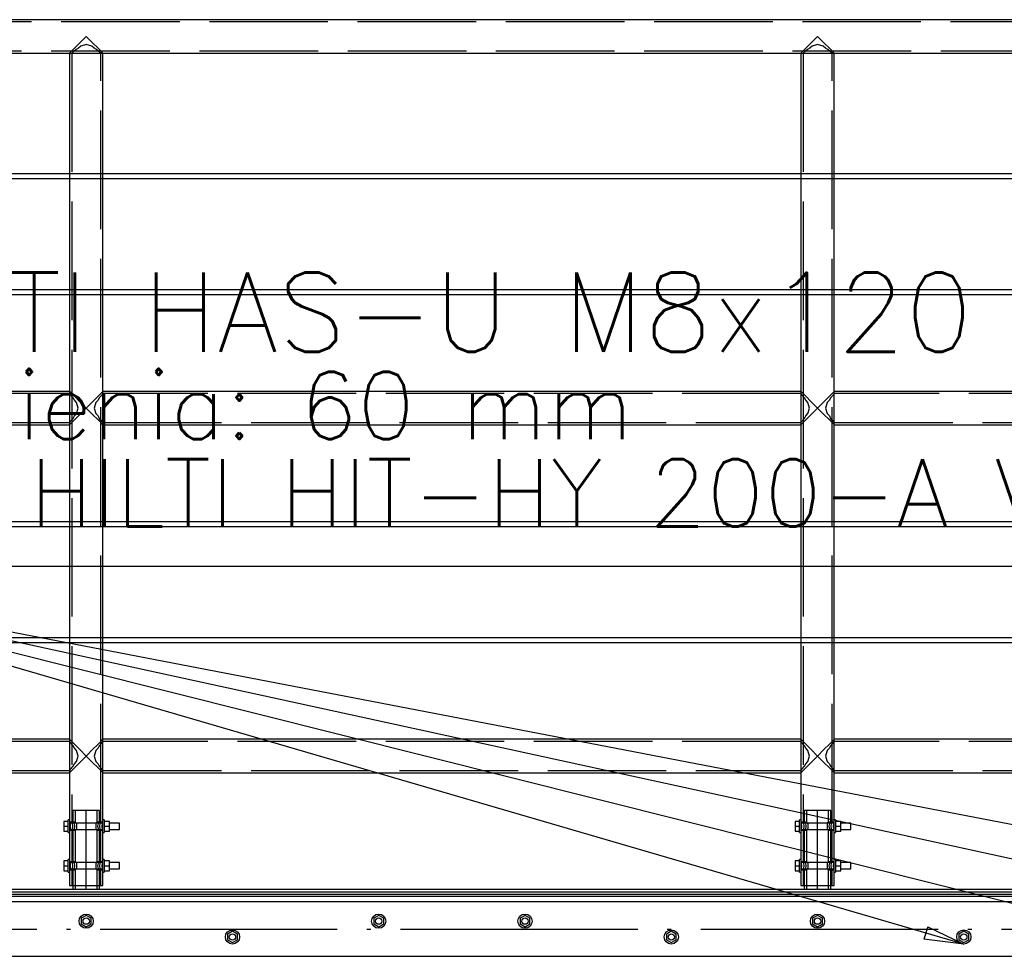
# Paper-space layout '450x700' of a CAD drawing. Header units: millimetres. Extents: x 0 to 420, y 0 to 695.
# Tile 18 of 86: x 228 to 253, y 252 to 276. Entities that reach past the tile are written whole.
import ezdxf

# ---------------------------------------------------------------- set-up
doc = ezdxf.new("R2010")
doc.units = ezdxf.units.MM
doc.linetypes.add('ACAD_ISO02W100', pattern=[15, 12, -3])
doc.linetypes.add('ACAD_ISO04W100', pattern=[30, 24, -3, 0, -3])
doc.layers.get('0').update_dxf_attribs({"linetype": 'CONTINUOUS'})
doc.styles.add('Simplex.shx', font='simplex.shx', dxfattribs={"height": 2})

psp = doc.layouts.new('450x700')

# ---------------------------------------------------------------- linework, layer by layer
at = {"linetype": 'Continuous', "ltscale": 0.25}
for p, q in [((359.933, 275.852), (44.585, 275.852)), ((229.847, 275.265), (229.71, 275.128)), ((230.009, 275.428), (229.847, 275.265)), ((230.171, 275.265), (230.009, 275.428)), ((230.309, 275.128), (230.172, 275.265)), ((248.347, 275.265), (248.21, 275.128)), ((248.509, 275.428), (248.347, 275.265)), ((248.671, 275.265), (248.509, 275.428)), ((248.809, 275.128), (248.672, 275.265)), ((211.933, 275.004), (229.585, 275.004)), ((229.618, 275.036), (229.585, 275.004)), ((229.585, 275.004), (229.585, 271.954)), ((229.71, 275.128), (229.618, 275.036)), ((230.401, 275.036), (230.309, 275.128)), ((230.433, 275.004), (230.401, 275.036)), ((230.433, 275.004), (248.085, 275.004)), ((230.433, 271.954), (230.433, 275.004)), ((248.118, 275.036), (248.085, 275.004)), ((248.085, 275.004), (248.085, 271.954)), ((248.21, 275.128), (248.118, 275.036)), ((248.901, 275.036), (248.809, 275.128)), ((248.933, 275.004), (248.901, 275.036)), ((248.933, 275.004), (266.585, 275.004)), ((248.933, 271.954), (248.933, 275.004)), ((229.585, 271.954), (211.933, 271.954)), ((211.933, 271.834), (229.585, 271.834)), ((229.585, 271.834), (229.585, 269.021)), ((248.085, 271.954), (230.433, 271.954)), ((230.433, 271.834), (248.085, 271.834)), ((230.433, 269.021), (230.433, 271.834)), ((248.085, 271.834), (248.085, 269.021)), ((266.585, 271.954), (248.933, 271.954)), ((248.933, 271.834), (266.585, 271.834)), ((248.933, 269.021), (248.933, 271.834)), ((229.585, 269.021), (211.933, 269.021)), ((248.085, 269.021), (230.433, 269.021)), ((266.585, 269.021), (248.933, 269.021)), ((211.933, 268.901), (229.585, 268.901)), ((229.585, 268.901), (229.585, 266.452)), ((230.433, 268.901), (248.085, 268.901)), ((230.433, 266.452), (230.433, 268.901)), ((248.085, 268.901), (248.085, 266.452)), ((248.933, 268.901), (266.585, 268.901)), ((248.933, 266.452), (248.933, 268.901)), ((229.585, 266.452), (211.933, 266.452)), ((229.618, 266.419), (229.585, 266.452)), ((229.709, 266.327), (229.618, 266.419)), ((229.847, 266.19), (229.709, 266.327)), ((230.172, 266.19), (230.309, 266.327)), ((230.309, 266.327), (230.401, 266.419)), ((230.401, 266.419), (230.433, 266.452)), ((248.085, 266.452), (230.433, 266.452)), ((248.085, 266.452), (248.118, 266.419)), ((248.118, 266.419), (248.21, 266.327)), ((248.21, 266.327), (248.347, 266.19)), ((248.809, 266.327), (248.672, 266.19)), ((248.901, 266.419), (248.809, 266.327)), ((248.933, 266.452), (248.901, 266.419)), ((266.585, 266.452), (248.933, 266.452)), ((230.009, 266.028), (229.847, 266.19)), ((229.847, 265.865), (230.009, 266.028)), ((230.172, 266.19), (230.009, 266.028)), ((230.009, 266.028), (230.172, 265.865)), ((248.509, 266.028), (248.347, 266.19)), ((248.347, 265.865), (248.509, 266.028)), ((248.672, 266.19), (248.509, 266.028)), ((248.509, 266.028), (248.672, 265.865)), ((229.709, 265.728), (229.847, 265.865)), ((230.309, 265.728), (230.172, 265.865)), ((248.347, 265.865), (248.21, 265.728)), ((248.672, 265.865), (248.809, 265.728)), ((211.933, 265.604), (229.585, 265.604)), ((229.585, 265.604), (229.618, 265.636)), ((229.585, 265.604), (229.585, 263.154)), ((229.618, 265.636), (229.709, 265.728)), ((230.401, 265.636), (230.309, 265.728)), ((230.433, 265.604), (230.401, 265.636)), ((230.433, 265.604), (248.085, 265.604)), ((230.433, 263.154), (230.433, 265.604)), ((248.118, 265.636), (248.085, 265.604)), ((248.085, 265.604), (248.085, 263.154)), ((248.21, 265.728), (248.118, 265.636)), ((248.809, 265.728), (248.901, 265.636)), ((248.901, 265.636), (248.933, 265.604)), ((248.933, 265.604), (266.585, 265.604)), ((248.933, 263.154), (248.933, 265.604)), ((229.585, 263.154), (211.933, 263.154)), ((211.933, 263.034), (229.585, 263.034)), ((229.585, 263.034), (229.585, 260.221)), ((248.085, 263.154), (230.433, 263.154)), ((230.433, 263.034), (248.085, 263.034)), ((230.433, 260.221), (230.433, 263.034)), ((248.085, 263.034), (248.085, 260.221)), ((266.585, 263.154), (248.933, 263.154)), ((248.933, 263.034), (266.585, 263.034)), ((248.933, 260.221), (248.933, 263.034)), ((229.585, 260.221), (211.933, 260.221)), ((211.933, 260.101), (229.585, 260.101)), ((229.585, 260.101), (229.585, 257.652)), ((248.085, 260.221), (230.433, 260.221)), ((230.433, 260.101), (248.085, 260.101)), ((230.433, 257.652), (230.433, 260.101)), ((248.085, 260.101), (248.085, 257.652)), ((266.585, 260.221), (248.933, 260.221)), ((248.933, 260.101), (266.585, 260.101)), ((248.933, 257.652), (248.933, 260.101)), ((229.585, 257.652), (211.933, 257.652)), ((229.585, 257.652), (229.618, 257.619)), ((229.618, 257.619), (229.71, 257.527)), ((230.309, 257.527), (230.401, 257.619)), ((230.401, 257.619), (230.433, 257.652)), ((248.085, 257.652), (230.433, 257.652)), ((248.085, 257.652), (248.118, 257.619)), ((248.118, 257.619), (248.21, 257.527)), ((248.901, 257.619), (248.809, 257.527)), ((248.933, 257.652), (248.901, 257.619)), ((266.585, 257.652), (248.933, 257.652)), ((229.71, 257.527), (229.847, 257.39)), ((230.009, 257.228), (229.847, 257.39)), ((230.172, 257.39), (230.009, 257.228)), ((230.172, 257.39), (230.309, 257.527)), ((248.21, 257.527), (248.347, 257.39)), ((248.509, 257.228), (248.347, 257.39)), ((248.672, 257.39), (248.509, 257.228)), ((248.809, 257.527), (248.672, 257.39)), ((229.709, 256.928), (229.847, 257.065)), ((229.847, 257.065), (230.009, 257.228)), ((230.009, 257.228), (230.172, 257.065)), ((230.172, 257.065), (230.309, 256.928)), ((248.347, 257.065), (248.21, 256.928)), ((248.347, 257.065), (248.509, 257.228)), ((248.509, 257.228), (248.672, 257.065)), ((248.672, 257.065), (248.809, 256.928)), ((211.933, 256.804), (229.585, 256.804)), ((229.585, 256.804), (229.618, 256.836)), ((229.585, 256.804), (229.585, 255.612)), ((229.618, 256.836), (229.709, 256.928)), ((230.309, 256.928), (230.401, 256.836)), ((230.401, 256.836), (230.433, 256.804)), ((230.433, 256.804), (248.085, 256.804)), ((230.433, 255.612), (230.433, 256.804)), ((248.118, 256.836), (248.085, 256.804)), ((248.085, 256.804), (248.085, 255.612)), ((248.21, 256.928), (248.118, 256.836)), ((248.809, 256.928), (248.901, 256.836)), ((248.901, 256.836), (248.933, 256.804)), ((248.933, 256.804), (266.585, 256.804)), ((248.933, 255.612), (248.933, 256.804)), ((229.553, 255.576), (229.447, 255.576)), ((229.447, 255.576), (229.447, 255.452)), ((229.585, 255.612), (229.553, 255.612)), ((229.553, 255.609), (229.553, 255.612)), ((229.553, 255.599), (229.553, 255.609)), ((229.553, 255.585), (229.553, 255.599)), ((229.553, 255.565), (229.553, 255.585)), ((229.553, 255.541), (229.553, 255.565)), ((229.585, 255.612), (229.585, 255.609)), ((229.585, 255.609), (229.585, 255.599)), ((229.585, 255.599), (229.585, 255.585)), ((229.585, 255.585), (229.585, 255.565)), ((229.585, 255.565), (229.585, 255.541)), ((229.585, 255.552), (229.599, 255.522)), ((230.419, 255.522), (230.433, 255.552)), ((230.465, 255.612), (230.433, 255.612)), ((230.433, 255.609), (230.433, 255.612)), ((230.433, 255.599), (230.433, 255.609)), ((230.433, 255.585), (230.433, 255.599)), ((230.433, 255.565), (230.433, 255.585)), ((230.433, 255.541), (230.433, 255.565)), ((230.465, 255.612), (230.465, 255.609)), ((230.465, 255.609), (230.465, 255.599)), ((230.465, 255.599), (230.465, 255.585)), ((230.465, 255.585), (230.465, 255.565)), ((230.601, 255.576), (230.465, 255.576)), ((230.465, 255.565), (230.465, 255.541)), ((230.601, 255.452), (230.601, 255.576)), ((248.053, 255.576), (247.947, 255.576)), ((247.947, 255.576), (247.947, 255.452)), ((248.085, 255.612), (248.053, 255.612)), ((248.053, 255.609), (248.053, 255.612)), ((248.053, 255.599), (248.053, 255.609)), ((248.053, 255.585), (248.053, 255.599)), ((248.053, 255.565), (248.053, 255.585)), ((248.053, 255.541), (248.053, 255.565)), ((248.085, 255.612), (248.085, 255.609)), ((248.085, 255.609), (248.085, 255.599)), ((248.085, 255.599), (248.085, 255.585)), ((248.085, 255.585), (248.085, 255.565)), ((248.085, 255.565), (248.085, 255.541)), ((248.085, 255.552), (248.099, 255.522)), ((248.919, 255.522), (248.933, 255.552)), ((248.965, 255.612), (248.933, 255.612)), ((248.933, 255.609), (248.933, 255.612)), ((248.933, 255.599), (248.933, 255.609)), ((248.933, 255.585), (248.933, 255.599)), ((248.933, 255.565), (248.933, 255.585)), ((248.933, 255.541), (248.933, 255.565)), ((248.965, 255.612), (248.965, 255.609)), ((248.965, 255.609), (248.965, 255.599)), ((248.965, 255.599), (248.965, 255.585)), ((248.965, 255.585), (248.965, 255.565)), ((249.101, 255.576), (248.965, 255.576)), ((248.965, 255.565), (248.965, 255.541)), ((249.101, 255.452), (249.101, 255.576)), ((229.447, 255.452), (229.553, 255.452)), ((229.447, 255.452), (229.447, 255.327)), ((229.447, 255.327), (229.553, 255.327)), ((229.553, 255.513), (229.553, 255.541)), ((229.553, 255.483), (229.553, 255.513)), ((229.553, 255.452), (229.553, 255.483)), ((229.553, 255.42), (229.553, 255.452)), ((229.553, 255.39), (229.553, 255.42)), ((229.553, 255.363), (229.553, 255.39)), ((229.553, 255.339), (229.553, 255.363)), ((229.553, 255.319), (229.553, 255.339)), ((229.553, 255.304), (229.553, 255.319)), ((229.553, 255.295), (229.553, 255.304)), ((229.585, 255.541), (229.585, 255.513)), ((229.595, 255.532), (229.585, 255.532)), ((229.585, 255.513), (229.585, 255.483)), ((229.585, 255.483), (229.585, 255.452)), ((229.585, 255.452), (229.585, 255.42)), ((229.585, 255.42), (229.585, 255.39)), ((229.585, 255.39), (229.585, 255.363)), ((229.599, 255.381), (229.585, 255.352)), ((229.585, 255.372), (229.595, 255.372)), ((229.585, 255.363), (229.585, 255.339)), ((229.585, 255.339), (229.585, 255.319)), ((229.585, 255.319), (229.585, 255.304)), ((229.585, 255.304), (229.585, 255.295)), ((229.599, 255.522), (229.605, 255.452)), ((229.605, 255.452), (229.599, 255.381)), ((230.413, 255.452), (230.419, 255.522)), ((230.419, 255.381), (230.413, 255.452)), ((230.433, 255.352), (230.419, 255.381)), ((230.433, 255.532), (230.424, 255.532)), ((230.424, 255.372), (230.433, 255.372)), ((230.433, 255.513), (230.433, 255.541)), ((230.433, 255.483), (230.433, 255.513)), ((230.433, 255.452), (230.433, 255.483)), ((230.433, 255.42), (230.433, 255.452)), ((230.433, 255.39), (230.433, 255.42)), ((230.433, 255.363), (230.433, 255.39)), ((230.433, 255.339), (230.433, 255.363)), ((230.433, 255.319), (230.433, 255.339)), ((230.433, 255.304), (230.433, 255.319)), ((230.433, 255.295), (230.433, 255.304)), ((230.465, 255.541), (230.465, 255.513)), ((230.465, 255.513), (230.465, 255.483)), ((230.465, 255.483), (230.465, 255.452)), ((230.465, 255.452), (230.601, 255.452)), ((230.465, 255.452), (230.465, 255.42)), ((230.465, 255.42), (230.465, 255.39)), ((230.465, 255.39), (230.465, 255.363)), ((230.465, 255.363), (230.465, 255.339)), ((230.465, 255.339), (230.465, 255.319)), ((230.465, 255.327), (230.601, 255.327)), ((230.465, 255.319), (230.465, 255.304)), ((230.465, 255.304), (230.465, 255.295)), ((230.853, 255.532), (230.601, 255.532)), ((230.601, 255.327), (230.601, 255.452)), ((230.601, 255.372), (230.853, 255.372)), ((230.853, 255.526), (230.853, 255.532)), ((230.853, 255.508), (230.853, 255.526)), ((230.853, 255.482), (230.853, 255.508)), ((230.853, 255.452), (230.853, 255.482)), ((230.853, 255.421), (230.853, 255.452)), ((230.853, 255.395), (230.853, 255.421)), ((230.853, 255.378), (230.853, 255.395)), ((230.853, 255.372), (230.853, 255.378)), ((247.947, 255.452), (248.053, 255.452)), ((247.947, 255.452), (247.947, 255.327)), ((247.947, 255.327), (248.053, 255.327)), ((248.053, 255.513), (248.053, 255.541)), ((248.053, 255.483), (248.053, 255.513)), ((248.053, 255.452), (248.053, 255.483)), ((248.053, 255.42), (248.053, 255.452)), ((248.053, 255.39), (248.053, 255.42)), ((248.053, 255.363), (248.053, 255.39)), ((248.053, 255.339), (248.053, 255.363)), ((248.053, 255.319), (248.053, 255.339)), ((248.053, 255.304), (248.053, 255.319)), ((248.053, 255.295), (248.053, 255.304)), ((248.085, 255.541), (248.085, 255.513)), ((248.095, 255.532), (248.085, 255.532)), ((248.085, 255.513), (248.085, 255.483)), ((248.085, 255.483), (248.085, 255.452)), ((248.085, 255.452), (248.085, 255.42)), ((248.085, 255.42), (248.085, 255.39)), ((248.085, 255.39), (248.085, 255.363)), ((248.099, 255.381), (248.085, 255.352)), ((248.085, 255.372), (248.095, 255.372)), ((248.095, 255.372), (248.085, 255.352)), ((248.085, 255.363), (248.085, 255.339)), ((248.085, 255.339), (248.085, 255.319)), ((248.085, 255.319), (248.085, 255.304)), ((248.085, 255.304), (248.085, 255.295)), ((248.099, 255.522), (248.105, 255.452)), ((248.105, 255.452), (248.099, 255.381)), ((248.913, 255.452), (248.919, 255.522)), ((248.919, 255.381), (248.913, 255.452)), ((248.933, 255.352), (248.919, 255.381)), ((248.933, 255.532), (248.924, 255.532)), ((248.924, 255.372), (248.933, 255.372)), ((248.933, 255.513), (248.933, 255.541)), ((248.933, 255.483), (248.933, 255.513)), ((248.933, 255.452), (248.933, 255.483)), ((248.933, 255.42), (248.933, 255.452)), ((248.933, 255.39), (248.933, 255.42)), ((248.933, 255.363), (248.933, 255.39)), ((248.933, 255.339), (248.933, 255.363)), ((248.933, 255.319), (248.933, 255.339)), ((248.933, 255.304), (248.933, 255.319)), ((248.933, 255.295), (248.933, 255.304)), ((248.965, 255.541), (248.965, 255.513)), ((248.965, 255.513), (248.965, 255.483)), ((248.965, 255.483), (248.965, 255.452)), ((248.965, 255.452), (249.101, 255.452)), ((248.965, 255.452), (248.965, 255.42)), ((248.965, 255.42), (248.965, 255.39)), ((248.965, 255.39), (248.965, 255.363)), ((248.965, 255.363), (248.965, 255.339)), ((248.965, 255.339), (248.965, 255.319)), ((248.965, 255.327), (249.101, 255.327)), ((248.965, 255.319), (248.965, 255.304)), ((248.965, 255.304), (248.965, 255.295)), ((249.353, 255.532), (249.101, 255.532)), ((249.101, 255.327), (249.101, 255.452)), ((249.101, 255.372), (249.353, 255.372)), ((249.353, 255.526), (249.353, 255.532)), ((249.353, 255.508), (249.353, 255.526)), ((249.353, 255.482), (249.353, 255.508)), ((249.353, 255.452), (249.353, 255.482)), ((249.353, 255.421), (249.353, 255.452)), ((249.353, 255.395), (249.353, 255.421)), ((249.353, 255.378), (249.353, 255.395)), ((249.353, 255.372), (249.353, 255.378)), ((229.553, 255.292), (229.553, 255.295)), ((229.553, 255.292), (229.585, 255.292)), ((229.585, 255.295), (229.585, 255.292)), ((229.585, 255.292), (229.585, 254.612)), ((230.433, 255.292), (230.433, 255.295)), ((230.433, 255.292), (230.465, 255.292)), ((230.433, 254.612), (230.433, 255.292)), ((230.465, 255.295), (230.465, 255.292)), ((248.053, 255.292), (248.053, 255.295)), ((248.053, 255.292), (248.085, 255.292)), ((248.085, 255.295), (248.085, 255.292)), ((248.085, 255.292), (248.085, 254.612)), ((248.933, 255.292), (248.933, 255.295)), ((248.933, 255.292), (248.965, 255.292)), ((248.933, 254.612), (248.933, 255.292)), ((248.965, 255.295), (248.965, 255.292)), ((229.553, 254.576), (229.447, 254.576)), ((229.447, 254.576), (229.447, 254.452)), ((229.585, 254.612), (229.553, 254.612)), ((229.553, 254.609), (229.553, 254.612)), ((229.553, 254.599), (229.553, 254.609)), ((229.553, 254.585), (229.553, 254.599)), ((229.553, 254.565), (229.553, 254.585)), ((229.553, 254.541), (229.553, 254.565)), ((229.585, 254.612), (229.585, 254.609)), ((229.585, 254.609), (229.585, 254.599)), ((229.585, 254.599), (229.585, 254.585)), ((229.585, 254.585), (229.585, 254.565)), ((229.585, 254.565), (229.585, 254.541)), ((230.465, 254.612), (230.433, 254.612)), ((230.433, 254.609), (230.433, 254.612)), ((230.433, 254.599), (230.433, 254.609)), ((230.433, 254.585), (230.433, 254.599)), ((230.433, 254.565), (230.433, 254.585)), ((230.433, 254.541), (230.433, 254.565)), ((230.465, 254.612), (230.465, 254.609)), ((230.465, 254.609), (230.465, 254.599)), ((230.465, 254.599), (230.465, 254.585)), ((230.465, 254.585), (230.465, 254.565)), ((230.601, 254.576), (230.465, 254.576)), ((230.465, 254.565), (230.465, 254.541)), ((230.601, 254.452), (230.601, 254.576)), ((248.053, 254.576), (247.947, 254.576)), ((247.947, 254.576), (247.947, 254.452)), ((248.085, 254.612), (248.053, 254.612)), ((248.053, 254.609), (248.053, 254.612)), ((248.053, 254.599), (248.053, 254.609)), ((248.053, 254.585), (248.053, 254.599)), ((248.053, 254.565), (248.053, 254.585)), ((248.053, 254.541), (248.053, 254.565)), ((248.085, 254.612), (248.085, 254.609)), ((248.085, 254.609), (248.085, 254.599)), ((248.085, 254.599), (248.085, 254.585)), ((248.085, 254.585), (248.085, 254.565)), ((248.085, 254.565), (248.085, 254.541)), ((248.965, 254.612), (248.933, 254.612)), ((248.933, 254.609), (248.933, 254.612)), ((248.933, 254.599), (248.933, 254.609)), ((248.933, 254.585), (248.933, 254.599)), ((248.933, 254.565), (248.933, 254.585)), ((248.933, 254.541), (248.933, 254.565)), ((248.965, 254.612), (248.965, 254.609)), ((248.965, 254.609), (248.965, 254.599)), ((248.965, 254.599), (248.965, 254.585)), ((248.965, 254.585), (248.965, 254.565)), ((249.101, 254.576), (248.965, 254.576)), ((248.965, 254.565), (248.965, 254.541)), ((249.101, 254.452), (249.101, 254.576)), ((229.447, 254.452), (229.553, 254.452)), ((229.447, 254.452), (229.447, 254.327)), ((229.447, 254.327), (229.553, 254.327)), ((229.553, 254.513), (229.553, 254.541)), ((229.553, 254.483), (229.553, 254.513)), ((229.553, 254.452), (229.553, 254.483)), ((229.553, 254.42), (229.553, 254.452)), ((229.553, 254.39), (229.553, 254.42)), ((229.553, 254.363), (229.553, 254.39)), ((229.553, 254.339), (229.553, 254.363)), ((229.553, 254.319), (229.553, 254.339)), ((229.553, 254.304), (229.553, 254.319)), ((229.553, 254.295), (229.553, 254.304)), ((229.585, 254.552), (229.599, 254.522)), ((229.585, 254.541), (229.585, 254.513)), ((229.595, 254.532), (229.585, 254.532)), ((229.585, 254.513), (229.585, 254.483)), ((229.585, 254.483), (229.585, 254.452)), ((229.585, 254.452), (229.585, 254.42)), ((229.585, 254.42), (229.585, 254.39)), ((229.585, 254.39), (229.585, 254.363)), ((229.599, 254.381), (229.585, 254.352)), ((229.585, 254.372), (229.595, 254.372)), ((229.595, 254.372), (229.585, 254.352)), ((229.585, 254.363), (229.585, 254.339)), ((229.585, 254.339), (229.585, 254.319)), ((229.585, 254.319), (229.585, 254.304)), ((229.585, 254.304), (229.585, 254.295)), ((229.599, 254.522), (229.605, 254.452)), ((229.605, 254.452), (229.599, 254.381)), ((230.413, 254.452), (230.419, 254.522)), ((230.419, 254.381), (230.413, 254.452)), ((230.419, 254.522), (230.433, 254.552)), ((230.433, 254.352), (230.419, 254.381)), ((230.433, 254.532), (230.424, 254.532)), ((230.424, 254.372), (230.433, 254.372)), ((230.433, 254.513), (230.433, 254.541)), ((230.433, 254.483), (230.433, 254.513)), ((230.433, 254.452), (230.433, 254.483)), ((230.433, 254.42), (230.433, 254.452)), ((230.433, 254.39), (230.433, 254.42)), ((230.433, 254.363), (230.433, 254.39)), ((230.433, 254.339), (230.433, 254.363)), ((230.433, 254.319), (230.433, 254.339)), ((230.433, 254.304), (230.433, 254.319)), ((230.433, 254.295), (230.433, 254.304)), ((230.465, 254.541), (230.465, 254.513)), ((230.465, 254.513), (230.465, 254.483)), ((230.465, 254.483), (230.465, 254.452)), ((230.465, 254.452), (230.601, 254.452)), ((230.465, 254.452), (230.465, 254.42)), ((230.465, 254.42), (230.465, 254.39)), ((230.465, 254.39), (230.465, 254.363)), ((230.465, 254.363), (230.465, 254.339)), ((230.465, 254.339), (230.465, 254.319)), ((230.465, 254.327), (230.601, 254.327)), ((230.465, 254.319), (230.465, 254.304)), ((230.465, 254.304), (230.465, 254.295)), ((230.853, 254.532), (230.601, 254.532)), ((230.601, 254.327), (230.601, 254.452)), ((230.601, 254.372), (230.853, 254.372)), ((230.853, 254.526), (230.853, 254.532)), ((230.853, 254.508), (230.853, 254.526)), ((230.853, 254.482), (230.853, 254.508)), ((230.853, 254.452), (230.853, 254.482)), ((230.853, 254.421), (230.853, 254.452)), ((230.853, 254.395), (230.853, 254.421)), ((230.853, 254.378), (230.853, 254.395)), ((230.853, 254.372), (230.853, 254.378)), ((247.947, 254.452), (248.053, 254.452)), ((247.947, 254.452), (247.947, 254.327)), ((247.947, 254.327), (248.053, 254.327)), ((248.053, 254.513), (248.053, 254.541)), ((248.053, 254.483), (248.053, 254.513)), ((248.053, 254.452), (248.053, 254.483)), ((248.053, 254.42), (248.053, 254.452)), ((248.053, 254.39), (248.053, 254.42)), ((248.053, 254.363), (248.053, 254.39)), ((248.053, 254.339), (248.053, 254.363)), ((248.053, 254.319), (248.053, 254.339)), ((248.053, 254.304), (248.053, 254.319)), ((248.053, 254.295), (248.053, 254.304)), ((248.085, 254.552), (248.099, 254.522)), ((248.085, 254.541), (248.085, 254.513)), ((248.095, 254.532), (248.085, 254.532)), ((248.085, 254.513), (248.085, 254.483)), ((248.085, 254.483), (248.085, 254.452)), ((248.085, 254.452), (248.085, 254.42)), ((248.085, 254.42), (248.085, 254.39)), ((248.085, 254.39), (248.085, 254.363)), ((248.099, 254.381), (248.085, 254.352)), ((248.085, 254.372), (248.095, 254.372)), ((248.095, 254.372), (248.085, 254.352)), ((248.085, 254.363), (248.085, 254.339)), ((248.085, 254.339), (248.085, 254.319)), ((248.085, 254.319), (248.085, 254.304)), ((248.085, 254.304), (248.085, 254.295)), ((248.099, 254.522), (248.105, 254.452)), ((248.105, 254.452), (248.099, 254.381)), ((248.913, 254.452), (248.919, 254.522)), ((248.919, 254.381), (248.913, 254.452)), ((248.919, 254.522), (248.933, 254.552)), ((248.933, 254.352), (248.919, 254.381)), ((248.933, 254.532), (248.924, 254.532)), ((248.924, 254.372), (248.933, 254.372)), ((248.933, 254.513), (248.933, 254.541)), ((248.933, 254.483), (248.933, 254.513)), ((248.933, 254.452), (248.933, 254.483)), ((248.933, 254.42), (248.933, 254.452)), ((248.933, 254.39), (248.933, 254.42)), ((248.933, 254.363), (248.933, 254.39)), ((248.933, 254.339), (248.933, 254.363)), ((248.933, 254.319), (248.933, 254.339)), ((248.933, 254.304), (248.933, 254.319)), ((248.933, 254.295), (248.933, 254.304)), ((248.965, 254.541), (248.965, 254.513)), ((248.965, 254.513), (248.965, 254.483)), ((248.965, 254.483), (248.965, 254.452)), ((248.965, 254.452), (249.101, 254.452)), ((248.965, 254.452), (248.965, 254.42)), ((248.965, 254.42), (248.965, 254.39)), ((248.965, 254.39), (248.965, 254.363)), ((248.965, 254.363), (248.965, 254.339)), ((248.965, 254.339), (248.965, 254.319)), ((248.965, 254.327), (249.101, 254.327)), ((248.965, 254.319), (248.965, 254.304)), ((248.965, 254.304), (248.965, 254.295)), ((249.353, 254.532), (249.101, 254.532)), ((249.101, 254.327), (249.101, 254.452)), ((249.101, 254.372), (249.353, 254.372)), ((249.353, 254.526), (249.353, 254.532)), ((249.353, 254.508), (249.353, 254.526)), ((249.353, 254.482), (249.353, 254.508)), ((249.353, 254.452), (249.353, 254.482)), ((249.353, 254.421), (249.353, 254.452)), ((249.353, 254.395), (249.353, 254.421)), ((249.353, 254.378), (249.353, 254.395)), ((249.353, 254.372), (249.353, 254.378)), ((229.553, 254.292), (229.553, 254.295)), ((229.553, 254.292), (229.585, 254.292)), ((229.585, 254.295), (229.585, 254.292)), ((229.585, 254.292), (229.585, 253.952)), ((230.433, 254.292), (230.433, 254.295)), ((230.433, 254.292), (230.465, 254.292)), ((230.433, 253.952), (230.433, 254.292)), ((230.465, 254.295), (230.465, 254.292)), ((248.053, 254.292), (248.053, 254.295)), ((248.053, 254.292), (248.085, 254.292)), ((248.085, 254.295), (248.085, 254.292)), ((248.085, 254.292), (248.085, 253.952)), ((248.933, 254.292), (248.933, 254.295)), ((248.933, 254.292), (248.965, 254.292)), ((248.933, 253.952), (248.933, 254.292)), ((248.965, 254.295), (248.965, 254.292)), ((257.759, 253.852), (146.759, 253.852)), ((229.585, 253.952), (229.618, 253.952)), ((229.618, 253.952), (229.71, 253.952)), ((229.672, 253.952), (229.672, 253.852)), ((229.71, 253.952), (229.847, 253.952)), ((229.847, 253.952), (230.009, 253.952)), ((230.009, 253.952), (230.172, 253.952)), ((230.172, 253.952), (230.309, 253.952)), ((230.309, 253.952), (230.401, 253.952)), ((230.346, 253.852), (230.346, 253.952)), ((230.401, 253.952), (230.433, 253.952)), ((248.085, 253.952), (248.118, 253.952)), ((248.118, 253.952), (248.21, 253.952)), ((248.172, 253.952), (248.172, 253.852)), ((248.21, 253.952), (248.347, 253.952)), ((248.347, 253.952), (248.509, 253.952)), ((248.509, 253.952), (248.672, 253.952)), ((248.672, 253.952), (248.809, 253.952)), ((248.809, 253.952), (248.901, 253.952)), ((248.846, 253.852), (248.846, 253.952)), ((248.901, 253.952), (248.933, 253.952)), ((146.759, 253.792), (257.759, 253.792)), ((146.759, 253.732), (257.759, 253.732)), ((146.759, 253.68), (257.759, 253.68)), ((257.759, 253.541), (146.759, 253.541)), ((230.009, 253.195), (229.885, 253.124)), ((229.885, 253.124), (229.885, 252.98)), ((230.134, 253.124), (230.009, 253.195)), ((230.134, 252.98), (230.134, 253.124)), ((237.409, 253.195), (237.285, 253.124)), ((237.285, 253.124), (237.285, 252.98)), ((237.534, 253.124), (237.409, 253.195)), ((237.534, 252.98), (237.534, 253.124)), ((241.109, 253.195), (240.985, 253.124)), ((240.985, 253.124), (240.985, 252.98)), ((241.234, 253.124), (241.109, 253.195)), ((241.234, 252.98), (241.234, 253.124)), ((248.509, 253.195), (248.385, 253.124)), ((248.385, 253.124), (248.385, 252.98)), ((248.634, 253.124), (248.509, 253.195)), ((248.634, 252.98), (248.634, 253.124)), ((229.885, 252.98), (230.009, 252.908)), ((230.009, 252.908), (230.134, 252.98)), ((237.285, 252.98), (237.409, 252.908)), ((237.409, 252.908), (237.534, 252.98)), ((240.985, 252.98), (241.109, 252.908)), ((241.109, 252.908), (241.234, 252.98)), ((248.385, 252.98), (248.509, 252.908)), ((248.509, 252.908), (248.634, 252.98)), ((233.709, 252.795), (233.585, 252.724)), ((233.585, 252.724), (233.585, 252.58)), ((233.585, 252.58), (233.709, 252.508)), ((233.834, 252.724), (233.709, 252.795)), ((233.709, 252.508), (233.834, 252.58)), ((233.834, 252.58), (233.834, 252.724)), ((244.809, 252.795), (244.685, 252.724)), ((244.685, 252.724), (244.685, 252.58)), ((244.685, 252.58), (244.809, 252.508)), ((244.934, 252.724), (244.809, 252.795)), ((244.809, 252.508), (244.934, 252.58)), ((244.934, 252.58), (244.934, 252.724)), ((252.209, 252.795), (252.085, 252.724)), ((252.085, 252.724), (252.085, 252.58)), ((252.085, 252.58), (252.209, 252.508)), ((252.334, 252.724), (252.209, 252.795)), ((252.209, 252.508), (252.334, 252.58)), ((252.334, 252.58), (252.334, 252.724)), ((146.759, 252.163), (257.759, 252.163))]:
    psp.add_line(p, q, dxfattribs=at)
at = {"color": 84, "linetype": 'ACAD_ISO02W100', "ltscale": 0.25}
for p, q in [((359.875, 275.794), (44.643, 275.794)), ((230.009, 275.227), (229.869, 275.185)), ((230.149, 275.185), (230.009, 275.227)), ((248.509, 275.227), (248.369, 275.185)), ((248.649, 275.185), (248.509, 275.227)), ((45.375, 275.062), (359.143, 275.062)), ((229.585, 275.004), (230.433, 275.004)), ((229.671, 275.031), (229.643, 275.004)), ((229.643, 275.004), (229.643, 255.552)), ((229.686, 275.036), (229.671, 275.031)), ((229.751, 275.1), (229.686, 275.036)), ((229.712, 275.062), (229.686, 275.036)), ((229.812, 275.128), (229.751, 275.1)), ((229.869, 275.185), (229.812, 275.128)), ((230.207, 275.128), (230.149, 275.185)), ((230.268, 275.1), (230.207, 275.128)), ((230.333, 275.036), (230.268, 275.1)), ((230.347, 275.031), (230.333, 275.036)), ((230.375, 275.004), (230.347, 275.031)), ((230.375, 255.552), (230.375, 275.004)), ((230.433, 275.004), (230.401, 275.036)), ((248.118, 275.036), (248.085, 275.004)), ((248.085, 275.004), (248.933, 275.004)), ((248.143, 275.062), (248.118, 275.036)), ((248.171, 275.031), (248.143, 275.004)), ((248.171, 275.031), (248.143, 275.004)), ((248.143, 275.004), (248.143, 255.552)), ((248.186, 275.036), (248.171, 275.031)), ((248.251, 275.1), (248.186, 275.036)), ((248.212, 275.062), (248.186, 275.036)), ((248.251, 275.1), (248.212, 275.062)), ((248.312, 275.128), (248.251, 275.1)), ((248.369, 275.185), (248.312, 275.128)), ((248.707, 275.128), (248.649, 275.185)), ((248.768, 275.1), (248.707, 275.128)), ((248.833, 275.036), (248.768, 275.1)), ((248.847, 275.031), (248.833, 275.036)), ((248.875, 275.004), (248.847, 275.031)), ((248.875, 255.552), (248.875, 275.004)), ((230.433, 271.954), (229.585, 271.954)), ((229.585, 271.954), (229.585, 271.834)), ((229.585, 271.834), (230.433, 271.834)), ((230.433, 271.834), (230.433, 271.954)), ((248.933, 271.954), (248.085, 271.954)), ((248.085, 271.954), (248.085, 271.834)), ((248.085, 271.834), (248.933, 271.834)), ((248.933, 271.834), (248.933, 271.954)), ((230.433, 269.021), (229.585, 269.021)), ((229.585, 269.021), (229.585, 268.901)), ((230.433, 268.901), (230.433, 269.021)), ((248.933, 269.021), (248.085, 269.021)), ((248.085, 269.021), (248.085, 268.901)), ((248.933, 268.901), (248.933, 269.021)), ((229.585, 268.901), (230.433, 268.901)), ((248.085, 268.901), (248.933, 268.901)), ((229.585, 266.394), (211.933, 266.394)), ((229.585, 266.452), (229.585, 266.394)), ((229.613, 266.366), (229.585, 266.394)), ((229.585, 266.394), (229.585, 265.662)), ((229.618, 266.351), (229.613, 266.366)), ((229.682, 266.286), (229.618, 266.351)), ((229.709, 266.225), (229.682, 266.286)), ((230.337, 266.286), (230.309, 266.225)), ((230.401, 266.351), (230.337, 266.286)), ((230.405, 266.366), (230.401, 266.351)), ((230.433, 266.394), (230.405, 266.366)), ((230.433, 265.604), (230.433, 266.452)), ((248.085, 266.394), (230.433, 266.394)), ((248.085, 266.452), (248.085, 266.394)), ((248.113, 266.366), (248.085, 266.394)), ((248.085, 266.394), (248.085, 265.662)), ((248.118, 266.351), (248.113, 266.366)), ((248.182, 266.286), (248.118, 266.351)), ((248.209, 266.225), (248.182, 266.286)), ((248.837, 266.286), (248.809, 266.225)), ((248.901, 266.351), (248.837, 266.286)), ((248.905, 266.366), (248.901, 266.351)), ((248.933, 266.394), (248.905, 266.366)), ((248.933, 265.604), (248.933, 266.452)), ((266.585, 266.394), (248.933, 266.394)), ((229.767, 266.168), (229.709, 266.225)), ((229.809, 266.028), (229.767, 266.168)), ((229.767, 265.888), (229.809, 266.028)), ((230.252, 266.168), (230.21, 266.028)), ((230.21, 266.028), (230.252, 265.888)), ((230.309, 266.225), (230.252, 266.168)), ((248.267, 266.168), (248.209, 266.225)), ((248.309, 266.028), (248.267, 266.168)), ((248.267, 265.888), (248.309, 266.028)), ((248.752, 266.168), (248.71, 266.028)), ((248.71, 266.028), (248.752, 265.888)), ((248.809, 266.225), (248.752, 266.168)), ((229.618, 265.704), (229.682, 265.769)), ((229.682, 265.769), (229.709, 265.83)), ((229.709, 265.83), (229.767, 265.888)), ((230.252, 265.888), (230.309, 265.83)), ((230.309, 265.83), (230.337, 265.769)), ((230.337, 265.769), (230.401, 265.704)), ((248.118, 265.704), (248.182, 265.769)), ((248.182, 265.769), (248.209, 265.83)), ((248.209, 265.83), (248.267, 265.888)), ((248.752, 265.888), (248.809, 265.83)), ((248.809, 265.83), (248.837, 265.769)), ((248.837, 265.769), (248.901, 265.704)), ((211.933, 265.662), (229.585, 265.662)), ((229.585, 265.662), (229.613, 265.69)), ((229.585, 265.662), (229.585, 265.604)), ((229.613, 265.69), (229.618, 265.704)), ((230.401, 265.704), (230.405, 265.69)), ((230.405, 265.69), (230.433, 265.662)), ((230.433, 265.662), (248.085, 265.662)), ((248.085, 265.662), (248.113, 265.69)), ((248.085, 265.662), (248.085, 265.604)), ((248.113, 265.69), (248.118, 265.704)), ((248.118, 265.636), (248.143, 265.662)), ((248.901, 265.704), (248.905, 265.69)), ((248.905, 265.69), (248.933, 265.662)), ((248.933, 265.662), (266.585, 265.662)), ((230.433, 263.154), (229.585, 263.154)), ((229.585, 263.154), (229.585, 263.034)), ((229.585, 263.034), (230.433, 263.034)), ((230.433, 263.034), (230.433, 263.154)), ((248.933, 263.154), (248.085, 263.154)), ((248.085, 263.154), (248.085, 263.034)), ((248.085, 263.034), (248.933, 263.034)), ((248.933, 263.034), (248.933, 263.154)), ((230.433, 260.221), (229.585, 260.221)), ((229.585, 260.221), (229.585, 260.101)), ((229.585, 260.101), (230.433, 260.101)), ((230.433, 260.101), (230.433, 260.221)), ((248.933, 260.221), (248.085, 260.221)), ((248.085, 260.221), (248.085, 260.101)), ((248.085, 260.101), (248.933, 260.101)), ((248.933, 260.101), (248.933, 260.221)), ((229.585, 257.594), (211.933, 257.594)), ((229.585, 257.652), (229.585, 257.594)), ((229.613, 257.566), (229.585, 257.594)), ((229.585, 257.594), (229.585, 256.862)), ((229.618, 257.551), (229.613, 257.566)), ((229.682, 257.486), (229.618, 257.551)), ((230.401, 257.551), (230.337, 257.486)), ((230.405, 257.566), (230.401, 257.551)), ((230.433, 257.594), (230.405, 257.566)), ((230.433, 256.804), (230.433, 257.652)), ((248.085, 257.594), (230.433, 257.594)), ((248.085, 257.652), (248.085, 257.594)), ((248.113, 257.566), (248.085, 257.594)), ((248.085, 257.594), (248.085, 256.862)), ((248.118, 257.551), (248.113, 257.566)), ((248.182, 257.486), (248.118, 257.551)), ((248.901, 257.551), (248.837, 257.486)), ((248.905, 257.566), (248.901, 257.551)), ((248.933, 257.594), (248.905, 257.566)), ((248.933, 256.804), (248.933, 257.652)), ((266.585, 257.594), (248.933, 257.594)), ((229.709, 257.425), (229.682, 257.486)), ((229.767, 257.368), (229.709, 257.425)), ((229.809, 257.228), (229.767, 257.368)), ((230.252, 257.368), (230.21, 257.228)), ((230.309, 257.425), (230.252, 257.368)), ((230.337, 257.486), (230.309, 257.425)), ((248.209, 257.425), (248.182, 257.486)), ((248.267, 257.368), (248.209, 257.425)), ((248.309, 257.228), (248.267, 257.368)), ((248.752, 257.368), (248.71, 257.228)), ((248.809, 257.425), (248.752, 257.368)), ((248.837, 257.486), (248.809, 257.425)), ((229.709, 257.03), (229.767, 257.088)), ((229.767, 257.088), (229.809, 257.228)), ((230.21, 257.228), (230.252, 257.088)), ((230.252, 257.088), (230.309, 257.03)), ((248.209, 257.03), (248.267, 257.088)), ((248.267, 257.088), (248.309, 257.228)), ((248.71, 257.228), (248.752, 257.088)), ((248.752, 257.088), (248.809, 257.03)), ((211.933, 256.862), (229.585, 256.862)), ((229.585, 256.862), (229.613, 256.89)), ((229.585, 256.862), (229.585, 256.804)), ((229.613, 256.89), (229.618, 256.904)), ((229.618, 256.904), (229.682, 256.969)), ((229.682, 256.969), (229.709, 257.03)), ((230.309, 257.03), (230.337, 256.969)), ((230.337, 256.969), (230.401, 256.904)), ((230.401, 256.904), (230.405, 256.89)), ((230.405, 256.89), (230.433, 256.862)), ((230.433, 256.862), (248.085, 256.862)), ((248.085, 256.862), (248.113, 256.89)), ((248.085, 256.862), (248.085, 256.804)), ((248.113, 256.89), (248.118, 256.904)), ((248.118, 256.904), (248.182, 256.969)), ((248.182, 256.969), (248.209, 257.03)), ((248.809, 257.03), (248.837, 256.969)), ((248.837, 256.969), (248.901, 256.904)), ((248.901, 256.904), (248.905, 256.89)), ((248.905, 256.89), (248.933, 256.862)), ((248.933, 256.862), (266.585, 256.862)), ((229.771, 255.852), (229.672, 255.852)), ((229.672, 255.852), (229.672, 255.552)), ((229.73, 255.852), (229.73, 255.552)), ((230.009, 255.852), (229.771, 255.852)), ((230.248, 255.852), (230.009, 255.852)), ((230.346, 255.852), (230.248, 255.852)), ((230.288, 255.552), (230.288, 255.852)), ((230.346, 255.552), (230.346, 255.852)), ((248.271, 255.852), (248.172, 255.852)), ((248.172, 255.852), (248.172, 255.552)), ((248.23, 255.852), (248.23, 255.552)), ((248.509, 255.852), (248.271, 255.852)), ((248.748, 255.852), (248.509, 255.852)), ((248.846, 255.852), (248.748, 255.852)), ((248.788, 255.552), (248.788, 255.852)), ((248.846, 255.552), (248.846, 255.852)), ((229.643, 255.552), (229.585, 255.552)), ((229.643, 255.552), (229.657, 255.522)), ((229.672, 255.552), (229.702, 255.522)), ((229.73, 255.552), (229.672, 255.552)), ((229.73, 255.552), (229.76, 255.522)), ((230.259, 255.522), (230.288, 255.552)), ((230.268, 255.532), (230.288, 255.552)), ((230.346, 255.552), (230.288, 255.552)), ((230.317, 255.522), (230.346, 255.552)), ((230.361, 255.522), (230.375, 255.552)), ((230.433, 255.552), (230.375, 255.552)), ((248.143, 255.552), (248.085, 255.552)), ((248.143, 255.552), (248.157, 255.522)), ((248.172, 255.552), (248.202, 255.522)), ((248.23, 255.552), (248.172, 255.552)), ((248.23, 255.552), (248.26, 255.522)), ((248.759, 255.522), (248.788, 255.552)), ((248.846, 255.552), (248.788, 255.552)), ((248.817, 255.522), (248.846, 255.552)), ((248.861, 255.522), (248.875, 255.552)), ((248.866, 255.532), (248.875, 255.552)), ((248.933, 255.552), (248.875, 255.552)), ((248.924, 255.532), (248.933, 255.552)), ((229.585, 255.352), (229.643, 255.352)), ((229.692, 255.532), (229.595, 255.532)), ((229.599, 255.381), (229.595, 255.372)), ((229.595, 255.372), (230.326, 255.372)), ((229.657, 255.381), (229.643, 255.352)), ((229.643, 255.352), (229.643, 254.552)), ((229.657, 255.381), (229.653, 255.372)), ((229.657, 255.522), (229.663, 255.452)), ((229.663, 255.452), (229.657, 255.381)), ((229.702, 255.381), (229.672, 255.352)), ((229.672, 255.352), (229.672, 254.552)), ((229.672, 255.352), (229.73, 255.352)), ((230.424, 255.532), (229.692, 255.532)), ((229.702, 255.522), (229.714, 255.452)), ((229.714, 255.452), (229.702, 255.381)), ((229.76, 255.381), (229.73, 255.352)), ((229.75, 255.372), (229.73, 255.352)), ((229.73, 255.352), (229.73, 254.552)), ((229.76, 255.522), (229.76, 255.521)), ((229.76, 255.521), (229.76, 255.452)), ((229.76, 255.452), (229.76, 255.382)), ((229.76, 255.382), (229.76, 255.381)), ((230.258, 255.521), (230.259, 255.522)), ((230.258, 255.452), (230.258, 255.521)), ((230.258, 255.382), (230.258, 255.452)), ((230.259, 255.381), (230.258, 255.382)), ((230.288, 255.352), (230.259, 255.381)), ((230.288, 254.552), (230.288, 255.352)), ((230.288, 255.352), (230.346, 255.352)), ((230.305, 255.452), (230.317, 255.522)), ((230.317, 255.381), (230.305, 255.452)), ((230.346, 255.352), (230.317, 255.381)), ((230.326, 255.372), (230.424, 255.372)), ((230.346, 254.552), (230.346, 255.352)), ((230.355, 255.452), (230.361, 255.522)), ((230.361, 255.381), (230.355, 255.452)), ((230.361, 255.522), (230.366, 255.532)), ((230.375, 255.352), (230.361, 255.381)), ((230.375, 255.352), (230.433, 255.352)), ((230.375, 254.552), (230.375, 255.352)), ((230.419, 255.522), (230.424, 255.532)), ((248.085, 255.352), (248.143, 255.352)), ((248.095, 255.532), (248.099, 255.522)), ((248.192, 255.532), (248.095, 255.532)), ((248.099, 255.381), (248.095, 255.372)), ((248.095, 255.372), (248.826, 255.372)), ((248.157, 255.381), (248.143, 255.352)), ((248.153, 255.372), (248.143, 255.352)), ((248.143, 255.352), (248.143, 254.552)), ((248.153, 255.532), (248.157, 255.522)), ((248.157, 255.381), (248.153, 255.372)), ((248.157, 255.522), (248.163, 255.452)), ((248.163, 255.452), (248.157, 255.381)), ((248.202, 255.381), (248.172, 255.352)), ((248.192, 255.372), (248.172, 255.352)), ((248.172, 255.352), (248.172, 254.552)), ((248.172, 255.352), (248.23, 255.352)), ((248.924, 255.532), (248.192, 255.532)), ((248.202, 255.522), (248.214, 255.452)), ((248.214, 255.452), (248.202, 255.381)), ((248.26, 255.381), (248.23, 255.352)), ((248.23, 255.352), (248.23, 254.552)), ((248.25, 255.532), (248.26, 255.522)), ((248.26, 255.381), (248.25, 255.372)), ((248.26, 255.522), (248.26, 255.521)), ((248.26, 255.521), (248.26, 255.452)), ((248.26, 255.452), (248.26, 255.382)), ((248.26, 255.382), (248.26, 255.381)), ((248.758, 255.521), (248.759, 255.522)), ((248.758, 255.452), (248.758, 255.521)), ((248.758, 255.382), (248.758, 255.452)), ((248.759, 255.381), (248.758, 255.382)), ((248.759, 255.522), (248.768, 255.532)), ((248.788, 255.352), (248.759, 255.381)), ((248.768, 255.372), (248.759, 255.381)), ((248.788, 254.552), (248.788, 255.352)), ((248.788, 255.352), (248.846, 255.352)), ((248.805, 255.452), (248.817, 255.522)), ((248.817, 255.381), (248.805, 255.452)), ((248.817, 255.522), (248.826, 255.532)), ((248.846, 255.352), (248.817, 255.381)), ((248.826, 255.372), (248.924, 255.372)), ((248.846, 254.552), (248.846, 255.352)), ((248.855, 255.452), (248.861, 255.522)), ((248.861, 255.381), (248.855, 255.452)), ((248.861, 255.522), (248.866, 255.532)), ((248.866, 255.372), (248.861, 255.381)), ((248.875, 255.352), (248.861, 255.381)), ((248.875, 255.352), (248.933, 255.352)), ((248.875, 254.552), (248.875, 255.352)), ((248.919, 255.522), (248.924, 255.532)), ((248.924, 255.372), (248.919, 255.381)), ((229.643, 254.552), (229.585, 254.552)), ((229.585, 254.352), (229.643, 254.352)), ((229.692, 254.532), (229.595, 254.532)), ((229.595, 254.372), (230.326, 254.372)), ((229.643, 254.552), (229.657, 254.522)), ((229.657, 254.381), (229.643, 254.352)), ((229.653, 254.372), (229.643, 254.352)), ((229.643, 254.352), (229.643, 253.952)), ((229.657, 254.522), (229.663, 254.452)), ((229.663, 254.452), (229.657, 254.381)), ((229.672, 254.552), (229.702, 254.522)), ((229.73, 254.552), (229.672, 254.552)), ((229.702, 254.381), (229.672, 254.352)), ((229.672, 254.352), (229.672, 253.952)), ((229.672, 254.352), (229.73, 254.352)), ((230.424, 254.532), (229.692, 254.532)), ((229.702, 254.522), (229.714, 254.452)), ((229.714, 254.452), (229.702, 254.381)), ((229.73, 254.552), (229.76, 254.522)), ((229.76, 254.381), (229.73, 254.352)), ((229.73, 254.352), (229.73, 253.852)), ((229.76, 254.381), (229.75, 254.372)), ((229.76, 254.522), (229.76, 254.521)), ((229.76, 254.521), (229.76, 254.452)), ((229.76, 254.452), (229.76, 254.382)), ((229.76, 254.382), (229.76, 254.381)), ((230.258, 254.521), (230.259, 254.522)), ((230.258, 254.452), (230.258, 254.521)), ((230.258, 254.382), (230.258, 254.452)), ((230.259, 254.381), (230.258, 254.382)), ((230.259, 254.522), (230.288, 254.552)), ((230.259, 254.522), (230.268, 254.532)), ((230.288, 254.352), (230.259, 254.381)), ((230.288, 254.352), (230.268, 254.372)), ((230.346, 254.552), (230.288, 254.552)), ((230.288, 253.852), (230.288, 254.352)), ((230.288, 254.352), (230.346, 254.352)), ((230.305, 254.452), (230.317, 254.522)), ((230.317, 254.381), (230.305, 254.452)), ((230.317, 254.522), (230.346, 254.552)), ((230.346, 254.352), (230.317, 254.381)), ((230.326, 254.372), (230.424, 254.372)), ((230.346, 253.952), (230.346, 254.352)), ((230.355, 254.452), (230.361, 254.522)), ((230.361, 254.381), (230.355, 254.452)), ((230.361, 254.522), (230.375, 254.552)), ((230.361, 254.522), (230.366, 254.532)), ((230.375, 254.352), (230.361, 254.381)), ((230.433, 254.552), (230.375, 254.552)), ((230.375, 254.352), (230.433, 254.352)), ((230.375, 253.952), (230.375, 254.352)), ((230.419, 254.522), (230.424, 254.532)), ((248.143, 254.552), (248.085, 254.552)), ((248.085, 254.352), (248.143, 254.352)), ((248.095, 254.532), (248.099, 254.522)), ((248.192, 254.532), (248.095, 254.532)), ((248.099, 254.381), (248.095, 254.372)), ((248.095, 254.372), (248.826, 254.372)), ((248.143, 254.552), (248.157, 254.522)), ((248.157, 254.381), (248.143, 254.352)), ((248.153, 254.372), (248.143, 254.352)), ((248.143, 254.352), (248.143, 253.952)), ((248.153, 254.532), (248.157, 254.522)), ((248.157, 254.381), (248.153, 254.372)), ((248.157, 254.522), (248.163, 254.452)), ((248.163, 254.452), (248.157, 254.381)), ((248.172, 254.552), (248.202, 254.522)), ((248.23, 254.552), (248.172, 254.552)), ((248.202, 254.381), (248.172, 254.352)), ((248.172, 254.352), (248.172, 253.952)), ((248.172, 254.352), (248.23, 254.352)), ((248.924, 254.532), (248.192, 254.532)), ((248.202, 254.522), (248.214, 254.452)), ((248.214, 254.452), (248.202, 254.381)), ((248.23, 254.552), (248.26, 254.522)), ((248.26, 254.381), (248.23, 254.352)), ((248.25, 254.372), (248.23, 254.352)), ((248.23, 254.352), (248.23, 253.852)), ((248.25, 254.532), (248.26, 254.522)), ((248.26, 254.381), (248.25, 254.372)), ((248.26, 254.522), (248.26, 254.521)), ((248.26, 254.521), (248.26, 254.452)), ((248.26, 254.452), (248.26, 254.382)), ((248.26, 254.382), (248.26, 254.381)), ((248.758, 254.521), (248.759, 254.522)), ((248.758, 254.452), (248.758, 254.521)), ((248.758, 254.382), (248.758, 254.452)), ((248.759, 254.381), (248.758, 254.382)), ((248.759, 254.522), (248.788, 254.552)), ((248.759, 254.522), (248.768, 254.532)), ((248.788, 254.352), (248.759, 254.381)), ((248.768, 254.372), (248.759, 254.381)), ((248.846, 254.552), (248.788, 254.552)), ((248.788, 253.852), (248.788, 254.352)), ((248.788, 254.352), (248.846, 254.352)), ((248.805, 254.452), (248.817, 254.522)), ((248.817, 254.381), (248.805, 254.452)), ((248.817, 254.522), (248.846, 254.552)), ((248.846, 254.352), (248.817, 254.381)), ((248.826, 254.372), (248.924, 254.372)), ((248.846, 253.952), (248.846, 254.352)), ((248.855, 254.452), (248.861, 254.522)), ((248.861, 254.381), (248.855, 254.452)), ((248.861, 254.522), (248.875, 254.552)), ((248.861, 254.522), (248.866, 254.532)), ((248.866, 254.372), (248.861, 254.381)), ((248.875, 254.352), (248.861, 254.381)), ((248.866, 254.532), (248.875, 254.552)), ((248.933, 254.552), (248.875, 254.552)), ((248.875, 254.352), (248.933, 254.352)), ((248.875, 253.952), (248.875, 254.352)), ((248.919, 254.522), (248.924, 254.532)), ((248.924, 254.372), (248.919, 254.381)), ((248.924, 254.532), (248.933, 254.552))]:
    psp.add_line(p, q, dxfattribs=at)
at = {"color": 7}
for p in [(252.209, 252.472), (255.909, 252.872), (267.009, 252.872)]:
    psp.add_line(p, (219.438, 262.034), dxfattribs=at)
at = {"color": 10, "linetype": 'ACAD_ISO04W100', "ltscale": 0.25}
for p, q in [((230.009, 253.852), (230.009, 255.852)), ((248.509, 253.852), (248.509, 255.852)), ((146.759, 252.852), (257.759, 252.852))]:
    psp.add_line(p, q, dxfattribs=at)
at = {"color": 0, "linetype": 'ByBlock', "lineweight": -2}
for p, q in [((251.295, 252.912), (251.202, 252.592)), ((251.295, 252.912), (252.209, 252.472)), ((252.209, 252.472), (251.202, 252.592))]:
    psp.add_line(p, q, dxfattribs=at)
at = {"color": 7}
psp.add_lwpolyline([(263.309, 252.472), (219.438, 262.034), (264.009, 262.034)], dxfattribs=at)
at = {"linetype": 'Continuous', "ltscale": 0.25}
for centre, radius in [((230.009, 253.052), 0.18), ((230.009, 253.052), 0.08), ((237.409, 253.052), 0.18), ((237.409, 253.052), 0.08), ((241.109, 253.052), 0.18), ((241.109, 253.052), 0.08), ((248.509, 253.052), 0.18), ((248.509, 253.052), 0.08), ((233.709, 252.652), 0.18), ((244.809, 252.652), 0.18), ((252.209, 252.652), 0.18), ((233.709, 252.652), 0.08), ((244.809, 252.652), 0.08), ((252.209, 252.652), 0.08)]:
    psp.add_circle(centre, radius, dxfattribs=at)

# ---------------------------------------------------------------- texts
at = {"color": 7, "style": 'Simplex.shx'}
for s, height, p in [('30 HILTI HAS-U M8x120 8.8', 2, (219.179, 267.454)), ('Gł. kotwienia: 60 mm', 1.7, (219.22, 265.244)), ('Żywica: HILTI HIT-HY 200-A V3', 1.7, (219.179, 263.034))]:
    psp.add_text(s, height=height, dxfattribs=at).set_placement(p)

doc.saveas('drawing.dxf')
